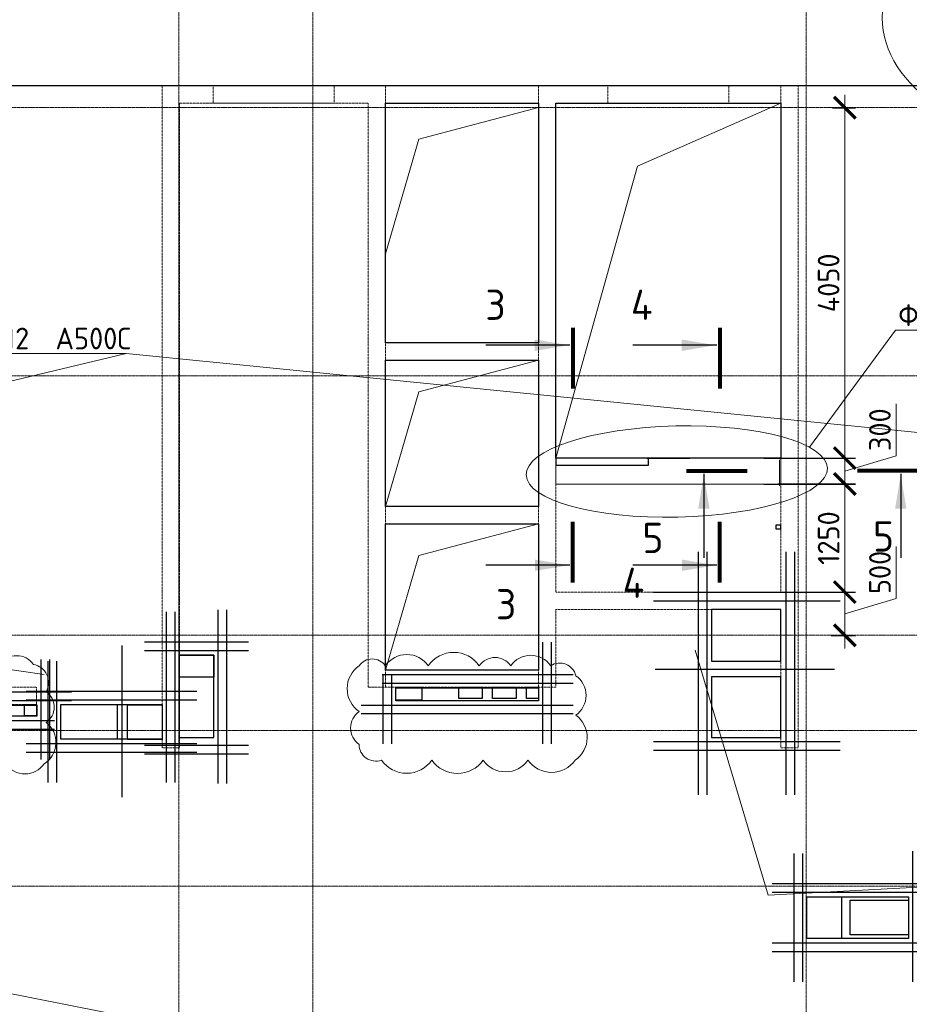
# Model space of a CAD drawing. Header units: millimetres. Extents: x -42044588 to 856694, y -806701 to 941911.
# Tile 170 of 256: x -85499 to -75219, y -332838 to -321458. Entities that reach past the tile are written whole.
import ezdxf
from ezdxf import colors
from ezdxf.entities.mleader import LeaderData, LeaderLine
from ezdxf.enums import TextEntityAlignment as Align
from ezdxf.math import Vec2, Vec3

# ---------------------------------------------------------------- set-up
doc = ezdxf.new("R2010")
doc.units = ezdxf.units.MM
for name, pattern in [('______5', [1100, 800, -100, 100, -100]), ('DASHED', [7, 5, -2, 0]), ('GOST2.303 4', [7, 5, -2, 0]), ('осевая', [50.8, 31.75, -6.35, 6.35, -6.35])]:
    doc.linetypes.add(name, pattern=pattern)
for name, color, linetype, lineweight in [('907Сл Осевые', 1, 'Continuous', 0), ('_0.25', 114, 'Continuous', 25), ('_0.5', 94, 'Continuous', 50), ('RAZMER', 100, 'Continuous', 15), ('RAZMER @ 100', 100, 'Continuous', 15), ('Оси', 40, '______5', 18), ('Перекрытие ж_бетон', 1, 'Continuous', 30), ('подоснова', 151, 'Continuous', 5), ('РАЗМЕРЫ', 1, 'Continuous', 9), ('Символы 0.20', 1, 'Continuous', 20), ('Символы 0.20 @ 100', 1, 'Continuous', 20), ('СТЕНЫ', 3, 'Continuous', 30)]:
    doc.layers.add(name, color=color, linetype=linetype, lineweight=lineweight)
doc.layers.add('Колонна_ бетон', color=7, linetype='Continuous', lineweight=50, true_color=0xb4b496)
doc.styles.add('GOST-2.304_Type-B', font='GOST_Common.ttf')
doc.styles.add('ГОСТ', font='GOST_Common.ttf')
doc.dimstyles.new('ГОСТ', dxfattribs={"dimscale": 0, "dimtxt": 2.5, "dimasz": 2.5, "dimexe": 1.25, "dimexo": 0.625, "dimtad": 1, "dimdec": 0, "dimtxsty": 'ГОСТ', "dimblk": 'ARCHTICK', "dimcen": 2.5, "dimdle": 1.5, "dimclrd": 256, "dimclre": 256, "dimclrt": 256, "dimadec": 0, "dimazin": 0, "dimtfac": 1, "dimtdec": 0, "dimtmove": 1, "dimatfit": 3, "dimfxl": 0, "dimlwd": -1, "dimarcsym": 0})

# ---------------------------------------------------------------- blocks, each defined once
blk = doc.blocks.new('подложка стн 1-го этажа')
at = {"layer": 'Колонна_ бетон', "color": 252, "linetype": 'DASHED', "lineweight": 0, "ltscale": 0.5, "true_color": 0x939598, "transparency": 33554687}
for p, q in [((26244, 19412, -200), (24994, 19412, -200)), ((26244, 19412, -200), (26244, 19412, -200)), ((26244, 19212, -200), (26244, 19412, -200)), ((24994, 19212, -200), (26244, 19212, -200)), ((26244, 19212, -200), (26244, 19212, -200))]:
    blk.add_line(p, q, dxfattribs=at)
at = {"layer": 'СТЕНЫ', "color": 252, "linetype": 'DASHED', "lineweight": 0, "ltscale": 0.5, "true_color": 0x939598, "transparency": 33554687}
for p, q in [((30274, 26362, -200), (30274, 19412, -200)), ((30274, 26362, -200), (30274, 26362, -200)), ((32044, 26362, -200), (32044, 19412, -200)), ((32044, 26362, -200), (32044, 26362, -200)), ((34844, 26362, -200), (34844, 20512, -200)), ((34844, 26362, -200), (34844, 26362, -200)), ((27694, 26112, -200), (27694, 26112, -200)), ((27694, 26112, -200), (27694, 18712, -200)), ((27894, 26162, -200), (27894, 18712, -200)), ((27894, 26162, -200), (27894, 26162, -200)), ((27894, 26162, -200), (30074, 26162, -200)), ((30074, 19412, -200), (30074, 26162, -200)), ((30074, 26162, -200), (30074, 26162, -200)), ((30274, 26162, -200), (30274, 26162, -200)), ((32044, 26162, -200), (30274, 26162, -200)), ((32044, 26162, -200), (32044, 26162, -200)), ((32244, 26162, -200), (34844, 26162, -200)), ((32244, 26162, -200), (32244, 26162, -200)), ((32244, 26162, -200), (32244, 20512, -200)), ((34844, 26162, -200), (34844, 26162, -200)), ((35044, 18712, -200), (35044, 26112, -200)), ((30274, 23392, -200), (30274, 23392, -200)), ((32044, 23392, -200), (30274, 23392, -200)), ((32044, 23392, -200), (32044, 23392, -200)), ((32044, 23192, -200), (30274, 23192, -200)), ((30274, 23192, -200), (30274, 23192, -200)), ((32044, 23192, -200), (32044, 23192, -200)), ((30274, 21502, -200), (32044, 21502, -200)), ((30274, 21502, -200), (30274, 21502, -200)), ((32044, 21502, -200), (32044, 21502, -200)), ((30274, 21302, -200), (30274, 21302, -200)), ((30274, 21302, -200), (32044, 21302, -200)), ((32044, 21302, -200), (32044, 21302, -200)), ((34844, 20512, -200), (32244, 20512, -200)), ((32244, 20512, -200), (32244, 20512, -200)), ((34844, 20512, -200), (34844, 20512, -200)), ((32244, 20312, -200), (32244, 20312, -200)), ((34844, 20312, -200), (32244, 20312, -200)), ((32244, 20312, -200), (32244, 19412, -200)), ((34744, 20312, -200), (34744, 20312, -200)), ((34844, 18712, -200), (34844, 20312, -200)), ((27894, 19962, -200), (27894, 19962, -200)), ((30274, 19612, -200), (30274, 19612, -200)), ((32044, 19612, -200), (30274, 19612, -200)), ((32044, 19612, -200), (32044, 19612, -200)), ((30074, 19412, -200), (30074, 19412, -200)), ((30074, 19412, -200), (32244, 19412, -200)), ((30274, 19412, -200), (30274, 19412, -200)), ((32044, 19412, -200), (32044, 19412, -200)), ((32244, 19412, -200), (32244, 19412, -200)), ((27694, 18712, -200), (27694, 18712, -200)), ((27694, 18712, -200), (27894, 18712, -200)), ((35044, 18712, -200), (34844, 18712, -200)), ((35044, 18712, -200), (35044, 18712, -200))]:
    blk.add_line(p, q, dxfattribs=at)
at = {"layer": 'СТЕНЫ', "color": 252, "linetype": 'DASHED', "lineweight": 0, "ltscale": 0.5, "true_color": 0x939598, "transparency": 33554687, "elevation": -200}
blk.add_lwpolyline([(35044, 26112), (35044, 26362), (27694, 26362), (27694, 26112)], dxfattribs=at)
at = {"layer": 'СТЕНЫ', "color": 252, "linetype": 'DASHED', "lineweight": 0, "ltscale": 0.5, "true_color": 0x939598, "transparency": 33554687, "elevation": -560}
for points in [[(28284, 26365), (29684, 26365), (29684, 26162), (28284, 26162)], [(32844, 26365), (34244, 26365), (34244, 26162), (32844, 26162)]]:
    blk.add_lwpolyline(points, close=True, dxfattribs=at)
blk = doc.blocks.new('_ArchTick')
at = {"color": 0, "linetype": 'ByBlock', "const_width": 0.15}
blk.add_lwpolyline([(-0.5, -0.5), (0.5, 0.5)], dxfattribs=at)
blk = doc.blocks.new('*D4509')
at = {"layer": 'DEFPOINTS', "color": 0, "transparency": 16777216}
for p in [(-76928, -328074), (-75964, -328074), (-76183, -328574)]:
    blk.add_point(p, dxfattribs=at)
at = {"layer": 'RAZMER', "transparency": 16777216}
for p, q in [((-75370, -328146), (-75370, -327546)), ((-75964, -328724), (-75964, -327924)), ((-75964, -328324), (-75370, -328146))]:
    blk.add_line(p, q, dxfattribs=at)
at = {"layer": 'RAZMER', "lineweight": -2, "transparency": 16777216}
for p, q in [((-76865, -328074), (-75839, -328074)), ((-76120, -328574), (-75839, -328574))]:
    blk.add_line(p, q, dxfattribs=at)
at = {"layer": 'RAZMER', "transparency": 16777216, "xscale": 250, "yscale": 250, "zscale": 250}
for p, rotation in [((-75964, -328074), 90), ((-75964, -328574), 270)]:
    blk.add_blockref('_ArchTick', p, dxfattribs=dict(at, rotation=rotation))
at = {"layer": 'RAZMER', "lineweight": 0, "transparency": 16777216, "insert": (-75558, -327846), "char_height": 250, "attachment_point": 5, "rotation": 90, "style": 'ГОСТ', "bg_fill": 3, "box_fill_scale": 1.1, "bg_fill_color": 256, "bg_fill_true_color": 13158600, "bg_fill_transparency": 0}
blk.add_mtext('500', dxfattribs=at)
blk = doc.blocks.new('*D4510')
at = {"layer": 'DEFPOINTS', "color": 0, "transparency": 16777216}
for p in [(-76798, -326824), (-75964, -326824), (-76102, -328074)]:
    blk.add_point(p, dxfattribs=at)
at = {"layer": 'RAZMER', "transparency": 16777216}
blk.add_line((-75964, -328224), (-75964, -326674), dxfattribs=at)
at = {"layer": 'RAZMER', "lineweight": -2, "transparency": 16777216}
for p, q in [((-76736, -326824), (-75839, -326824)), ((-76039, -328074), (-75839, -328074))]:
    blk.add_line(p, q, dxfattribs=at)
at = {"layer": 'RAZMER', "transparency": 16777216, "xscale": 250, "yscale": 250, "zscale": 250}
for p, rotation in [((-75964, -326824), 90), ((-75964, -328074), 270)]:
    blk.add_blockref('_ArchTick', p, dxfattribs=dict(at, rotation=rotation))
at = {"layer": 'RAZMER', "lineweight": 0, "transparency": 16777216, "insert": (-76152, -327449), "char_height": 250, "attachment_point": 5, "rotation": 90, "style": 'ГОСТ', "bg_fill": 3, "box_fill_scale": 1.1, "bg_fill_color": 256, "bg_fill_true_color": 13158600, "bg_fill_transparency": 0}
blk.add_mtext('1250', dxfattribs=at)
blk = doc.blocks.new('*D4511')
at = {"layer": 'DEFPOINTS', "color": 0, "transparency": 16777216}
for p in [(-76960, -326525), (-76960, -326825), (-75964, -326825)]:
    blk.add_point(p, dxfattribs=at)
at = {"layer": 'RAZMER', "transparency": 16777216}
for p, q in [((-75370, -326497), (-75370, -325897)), ((-75964, -326375), (-75964, -326975)), ((-75964, -326675), (-75370, -326497))]:
    blk.add_line(p, q, dxfattribs=at)
at = {"layer": 'RAZMER', "lineweight": -2, "transparency": 16777216}
for p, q in [((-76898, -326525), (-75839, -326525)), ((-76898, -326825), (-75839, -326825))]:
    blk.add_line(p, q, dxfattribs=at)
at = {"layer": 'RAZMER', "transparency": 16777216, "xscale": 250, "yscale": 250, "zscale": 250}
for p, rotation in [((-75964, -326525), 90), ((-75964, -326825), 270)]:
    blk.add_blockref('_ArchTick', p, dxfattribs=dict(at, rotation=rotation))
at = {"layer": 'RAZMER', "lineweight": 0, "transparency": 16777216, "insert": (-75558, -326197), "char_height": 250, "attachment_point": 5, "rotation": 90, "style": 'ГОСТ', "bg_fill": 3, "box_fill_scale": 1.1, "bg_fill_color": 256, "bg_fill_true_color": 13158600, "bg_fill_transparency": 0}
blk.add_mtext('300', dxfattribs=at)
blk = doc.blocks.new('*D4512')
at = {"layer": 'DEFPOINTS', "color": 0, "transparency": 16777216}
for p in [(-76171, -322475, -360), (-75964, -322475), (-76319, -326525)]:
    blk.add_point(p, dxfattribs=at)
at = {"layer": 'RAZMER', "transparency": 16777216}
blk.add_line((-75964, -326675), (-75964, -322325), dxfattribs=at)
at = {"layer": 'RAZMER', "lineweight": -2, "transparency": 16777216}
for p, q in [((-76108, -322475), (-75839, -322475)), ((-76257, -326525), (-75839, -326525))]:
    blk.add_line(p, q, dxfattribs=at)
at = {"layer": 'RAZMER', "transparency": 16777216, "xscale": 250, "yscale": 250, "zscale": 250}
for p, rotation in [((-75964, -322475), 90), ((-75964, -326525), 270)]:
    blk.add_blockref('_ArchTick', p, dxfattribs=dict(at, rotation=rotation))
at = {"layer": 'RAZMER', "lineweight": 0, "transparency": 16777216, "insert": (-76152, -324500), "char_height": 250, "attachment_point": 5, "rotation": 90, "style": 'ГОСТ', "bg_fill": 3, "box_fill_scale": 1.1, "bg_fill_color": 256, "bg_fill_true_color": 13158600, "bg_fill_transparency": 0}
blk.add_mtext('4050', dxfattribs=at)
blk = doc.blocks.new('*D4505')
at = {"layer": 'DEFPOINTS', "color": 0, "transparency": 16777216}
for p in [(-76928, -328074), (-75964, -328074), (-76183, -328574)]:
    blk.add_point(p, dxfattribs=at)
at = {"layer": 'RAZMER', "transparency": 16777216}
for p, q in [((-75370, -328146), (-75370, -327546)), ((-75964, -328724), (-75964, -327924)), ((-75964, -328324), (-75370, -328146))]:
    blk.add_line(p, q, dxfattribs=at)
at = {"layer": 'RAZMER', "lineweight": -2, "transparency": 16777216}
for p, q in [((-76865, -328074), (-75839, -328074)), ((-76120, -328574), (-75839, -328574))]:
    blk.add_line(p, q, dxfattribs=at)
at = {"layer": 'RAZMER', "transparency": 16777216, "xscale": 250, "yscale": 250, "zscale": 250}
for p, rotation in [((-75964, -328074), 90), ((-75964, -328574), 270)]:
    blk.add_blockref('_ArchTick', p, dxfattribs=dict(at, rotation=rotation))
at = {"layer": 'RAZMER', "lineweight": 0, "transparency": 16777216, "insert": (-75558, -327846), "char_height": 250, "attachment_point": 5, "rotation": 90, "style": 'ГОСТ', "bg_fill": 3, "box_fill_scale": 1.1, "bg_fill_color": 256, "bg_fill_true_color": 13158600, "bg_fill_transparency": 0}
blk.add_mtext('500', dxfattribs=at)
blk = doc.blocks.new('*D4506')
at = {"layer": 'DEFPOINTS', "color": 0, "transparency": 16777216}
for p in [(-76798, -326824), (-75964, -326824), (-76102, -328074)]:
    blk.add_point(p, dxfattribs=at)
at = {"layer": 'RAZMER', "transparency": 16777216}
blk.add_line((-75964, -328224), (-75964, -326674), dxfattribs=at)
at = {"layer": 'RAZMER', "lineweight": -2, "transparency": 16777216}
for p, q in [((-76736, -326824), (-75839, -326824)), ((-76039, -328074), (-75839, -328074))]:
    blk.add_line(p, q, dxfattribs=at)
at = {"layer": 'RAZMER', "transparency": 16777216, "xscale": 250, "yscale": 250, "zscale": 250}
for p, rotation in [((-75964, -326824), 90), ((-75964, -328074), 270)]:
    blk.add_blockref('_ArchTick', p, dxfattribs=dict(at, rotation=rotation))
at = {"layer": 'RAZMER', "lineweight": 0, "transparency": 16777216, "insert": (-76151, -327449), "char_height": 250, "attachment_point": 5, "rotation": 90, "style": 'ГОСТ', "bg_fill": 3, "box_fill_scale": 1.1, "bg_fill_color": 256, "bg_fill_true_color": 13158600, "bg_fill_transparency": 0}
blk.add_mtext('1250', dxfattribs=at)
blk = doc.blocks.new('*D4507')
at = {"layer": 'DEFPOINTS', "color": 0, "transparency": 16777216}
for p in [(-76960, -326525), (-76960, -326825), (-75964, -326825)]:
    blk.add_point(p, dxfattribs=at)
at = {"layer": 'RAZMER', "transparency": 16777216}
for p, q in [((-75370, -326497), (-75370, -325897)), ((-75964, -326375), (-75964, -326975)), ((-75964, -326675), (-75370, -326497))]:
    blk.add_line(p, q, dxfattribs=at)
at = {"layer": 'RAZMER', "lineweight": -2, "transparency": 16777216}
for p, q in [((-76898, -326525), (-75839, -326525)), ((-76898, -326825), (-75839, -326825))]:
    blk.add_line(p, q, dxfattribs=at)
at = {"layer": 'RAZMER', "transparency": 16777216, "xscale": 250, "yscale": 250, "zscale": 250}
for p, rotation in [((-75964, -326525), 90), ((-75964, -326825), 270)]:
    blk.add_blockref('_ArchTick', p, dxfattribs=dict(at, rotation=rotation))
at = {"layer": 'RAZMER', "lineweight": 0, "transparency": 16777216, "insert": (-75558, -326197), "char_height": 250, "attachment_point": 5, "rotation": 90, "style": 'ГОСТ', "bg_fill": 3, "box_fill_scale": 1.1, "bg_fill_color": 256, "bg_fill_true_color": 13158600, "bg_fill_transparency": 0}
blk.add_mtext('300', dxfattribs=at)
blk = doc.blocks.new('*D4508')
at = {"layer": 'DEFPOINTS', "color": 0, "transparency": 16777216}
for p in [(-76170, -322475, -360), (-75964, -322475), (-76319, -326525)]:
    blk.add_point(p, dxfattribs=at)
at = {"layer": 'RAZMER', "transparency": 16777216}
blk.add_line((-75964, -326675), (-75964, -322325), dxfattribs=at)
at = {"layer": 'RAZMER', "lineweight": -2, "transparency": 16777216}
for p, q in [((-76108, -322475), (-75839, -322475)), ((-76257, -326525), (-75839, -326525))]:
    blk.add_line(p, q, dxfattribs=at)
at = {"layer": 'RAZMER', "transparency": 16777216, "xscale": 250, "yscale": 250, "zscale": 250}
for p, rotation in [((-75964, -322475), 90), ((-75964, -326525), 270)]:
    blk.add_blockref('_ArchTick', p, dxfattribs=dict(at, rotation=rotation))
at = {"layer": 'RAZMER', "lineweight": 0, "transparency": 16777216, "insert": (-76151, -324500), "char_height": 250, "attachment_point": 5, "rotation": 90, "style": 'ГОСТ', "bg_fill": 3, "box_fill_scale": 1.1, "bg_fill_color": 256, "bg_fill_true_color": 13158600, "bg_fill_transparency": 0}
blk.add_mtext('4050', dxfattribs=at)
blk = doc.blocks.new('*U4606')
at = {"layer": '_0.25', "ltscale": 100}
blk.add_lwpolyline([(0, 482), (1176, 482), (1176, 0), (0, 0)], close=True, dxfattribs=at)
at = {"layer": '_0.5', "color": 7, "lineweight": 30, "ltscale": 100}
for p, q in [((-150, 982), (-150, -500)), ((-50, 982), (-50, -500)), ((1226, -500), (1226, 1007)), ((1326, -500), (1326, 1007)), ((1576, 632), (-400, 632)), ((1576, 532), (-400, 532)), ((-400, -50), (1576, -50)), ((-400, -150), (1576, -150))]:
    blk.add_line(p, q, dxfattribs=at)
blk = doc.blocks.new('_None')
blk = doc.blocks.new('*U6779')
at = {"layer": '_0.25', "ltscale": 100}
blk.add_lwpolyline([(0, 401), (1170, 401), (1170, 0), (0, 0)], close=True, dxfattribs=at)
at = {"layer": '_0.5', "color": 7, "lineweight": 30, "ltscale": 100}
for p, q in [((1220, -500), (1220, 925)), ((1320, -500), (1320, 925)), ((-150, 901), (-150, -500)), ((-50, 901), (-50, -500)), ((1570, 551), (-400, 551)), ((1570, 451), (-400, 451)), ((-400, -50), (1570, -50)), ((-400, -150), (1570, -150))]:
    blk.add_line(p, q, dxfattribs=at)
blk = doc.blocks.new('оси блок 2')
at = {"layer": 'Оси', "color": 16, "linetype": 'осевая', "lineweight": 0, "ltscale": 0.25, "transparency": 33554687}
for p, q in [((-65854.7, -322543), (-65854.7, -347914.1)), ((-64304.7, -322543), (-64304.7, -347914.1)), ((-58604.7, -322543), (-58604.7, -347914.1)), ((-89822.3, -326301.3), (-37238.5, -326301.3)), ((-89822.3, -329401.3), (-37238.5, -329401.3)), ((-89822.3, -332401.3), (-37238.5, -332401.3)), ((-89822.3, -333501.3), (-37238.5, -333501.3)), ((-89822.3, -335301.3), (-37238.5, -335301.3))]:
    blk.add_line(p, q, dxfattribs=at)
blk = doc.blocks.new('*U6941')
at = {"layer": '_0.25', "ltscale": 100}
blk.add_lwpolyline([(0, 255), (401, 255), (401, 0), (0, 0)], close=True, dxfattribs=at)
at = {"layer": '_0.5', "color": 7, "lineweight": 30, "ltscale": 100}
for p, q in [((-150, 755), (-150, -500)), ((-50, 755), (-50, -500)), ((451, -1229), (451, 779)), ((551, -1229), (551, 779)), ((801, 405), (-400, 405)), ((801, 305), (-400, 305)), ((-400, -784), (801, -784)), ((-400, -884), (801, -884))]:
    blk.add_line(p, q, dxfattribs=at)
blk = doc.blocks.new('*U366')
at = {"layer": 'Символы 0.20', "linetype": 'Continuous', "lineweight": 25}
for p, q in [((-5, 0.35), (-5, 10.05)), ((20.43, 0.35), (20.43, 10.05))]:
    blk.add_line(p, q, dxfattribs=at)
at = {"layer": 'Символы 0.20', "linetype": 'Continuous', "lineweight": 80}
for p, q in [((-7, 0), (0, 0)), ((22.43, 0), (15.43, 0))]:
    blk.add_line(p, q, dxfattribs=at)
at = {"layer": 'Символы 0.20', "linetype": 'Continuous', "lineweight": 25}
for points in [[(-5, 0.46), (-4.35, 4.36), (-5.65, 4.36)], [(20.43, 0.46), (19.77, 4.39), (21.09, 4.39)]]:
    blk.add_solid(points, dxfattribs=at)
at = {"layer": 'Символы 0.20', "style": 'ГОСТ'}
blk.add_attdef('1', text='', height=3.5, dxfattribs=at).set_placement((-9.5, 7.7), align=Align.MIDDLE_CENTER)
blk.add_attdef('2', text='', height=3.5, dxfattribs=at).set_placement((25.1, 7.75), align=Align.MIDDLE_RIGHT)
blk = doc.blocks.new('*U6943')
at = {"layer": 'Символы 0.20', "linetype": 'Continuous', "lineweight": 25}
for p, q in [((-5, 0.35), (-5, 10.05)), ((20.43, 0.35), (20.43, 10.05))]:
    blk.add_line(p, q, dxfattribs=at)
at = {"layer": 'Символы 0.20', "linetype": 'Continuous', "lineweight": 80}
for p, q in [((-7, 0), (0, 0)), ((22.43, 0), (15.43, 0))]:
    blk.add_line(p, q, dxfattribs=at)
at = {"layer": 'Символы 0.20', "linetype": 'Continuous', "lineweight": 25}
for points in [[(-5, 0.46), (-4.35, 4.36), (-5.65, 4.36)], [(20.43, 0.46), (19.77, 4.39), (21.09, 4.39)]]:
    blk.add_solid(points, dxfattribs=at)
at = {"layer": 'Символы 0.20', "style": 'ГОСТ'}
blk.add_attdef('1', text='', height=3.5, dxfattribs=at).set_placement((-7.02, 9.96), align=Align.MIDDLE_CENTER)
blk.add_attdef('2', text='', height=3.5, dxfattribs=at).set_placement((25.1, 7.75), align=Align.MIDDLE_RIGHT)
blk = doc.blocks.new('*U6942')
at = {"layer": 'Символы 0.20', "linetype": 'Continuous', "lineweight": 25}
for p, q in [((-5, 0.35), (-5, 10.05)), ((17.75, 0.35), (17.75, 10.05))]:
    blk.add_line(p, q, dxfattribs=at)
at = {"layer": 'Символы 0.20', "linetype": 'Continuous', "lineweight": 80}
for p, q in [((-7, 0), (0, 0)), ((19.75, 0), (12.75, 0))]:
    blk.add_line(p, q, dxfattribs=at)
at = {"layer": 'Символы 0.20', "linetype": 'Continuous', "lineweight": 25}
for points in [[(-5, 0.46), (-4.35, 4.36), (-5.65, 4.36)], [(17.75, 0.46), (17.1, 4.39), (18.41, 4.39)]]:
    blk.add_solid(points, dxfattribs=at)
at = {"layer": 'Символы 0.20', "style": 'ГОСТ'}
blk.add_attdef('1', text='', height=3.5, dxfattribs=at).set_placement((-3, 7.58), align=Align.MIDDLE_CENTER)
blk.add_attdef('2', text='', height=3.5, dxfattribs=at).set_placement((22.42, 7.75), align=Align.MIDDLE_RIGHT)
blk = doc.blocks.new('блочина')
at = {"color": 4, "lineweight": 30, "elevation": -360}
blk.add_lwpolyline([(130360, 62456), (130410, 62456), (130410, 62406), (130360, 62406)], close=True, dxfattribs=at)
at = {"color": 4, "lineweight": 30}
blk.add_lwpolyline([(123862, 60951), (123462, 60951), (123462, 60001), (123862, 60001)], close=True, dxfattribs=at)
at = {"layer": 'Перекрытие ж_бетон', "color": 4}
for points in [[(130413, 60880), (130413, 61480), (129613, 61480), (129613, 60880)], [(130413, 60000), (130413, 60700), (129613, 60700), (129613, 60000)], [(131113, 58158), (131113, 57678), (130713, 57678), (130713, 58158)], [(131213, 57720), (131213, 58120), (131887, 58120), (131887, 57720)]]:
    blk.add_lwpolyline(points, close=True, dxfattribs=at)
for points, elevation in [([(125963, 60580), (126263, 60580), (126263, 60430), (125963, 60430)], 360), ([(126693, 60580), (126963, 60580), (126963, 60450), (126693, 60450)], 360), ([(127083, 60580), (127353, 60580), (127353, 60450), (127083, 60450)], 360), ([(127473, 60580), (127613, 60580), (127613, 60450), (127473, 60450)], 360), ([(121673, 60380), (121813, 60380), (121813, 60250), (121673, 60250)], 360), ([(122093, 59980), (122093, 60380), (122743, 60380), (122743, 59980)], 4500), ([(122863, 59978), (122863, 60378), (123263, 60378), (123263, 59978)], 4500)]:
    blk.add_lwpolyline(points, close=True, dxfattribs=dict(at, elevation=elevation))
blk = doc.blocks.new('*U7024')
at = {"layer": '_0.25', "ltscale": 100}
blk.add_lwpolyline([(0, 150), (1650, 150), (1650, 0), (0, 0)], close=True, dxfattribs=at)
at = {"layer": '_0.5', "color": 7, "lineweight": 30, "ltscale": 100}
for p, q in [((1700, -500), (1700, 675)), ((1800, -500), (1800, 675)), ((2050, 300), (-157, 300)), ((-150, 295), (-150, -500)), ((-50, 295), (-50, -500)), ((2050, 200), (-157, 200)), ((-400, -50), (2050, -50)), ((-400, -150), (2050, -150))]:
    blk.add_line(p, q, dxfattribs=at)
blk = doc.blocks.new('*U7025')
at = {"layer": '_0.25', "ltscale": 100}
blk.add_lwpolyline([(0, 129), (920, 129), (920, 0), (0, 0)], close=True, dxfattribs=at)
at = {"layer": '_0.5', "color": 7, "lineweight": 30, "ltscale": 100}
for p, q in [((-150, 629), (-150, -500)), ((-50, 629), (-50, -500)), ((970, -500), (970, 654)), ((1070, -500), (1070, 654)), ((1320, 279), (-157, 279)), ((1320, 179), (-157, 179)), ((-400, -50), (1126, -50)), ((-400, -150), (1126, -150))]:
    blk.add_line(p, q, dxfattribs=at)

msp = doc.modelspace()

# ---------------------------------------------------------------- linework, layer by layer
at = {"lineweight": 30}
for p, q in [((-77656.892, -327606.742, -360), (-77656.892, -330417.013, -360)), ((-77556.892, -327606.742, -360), (-77556.892, -330417.013, -360)), ((-84319.229, -328688.962, -360), (-84319.229, -330442.305, -360)), ((-78154.145, -328966.034, 720), (-76083.392, -328966.034, 720)), ((-78173.377, -329800.091, -360), (-76016.161, -329800.091, -360)), ((-78173.377, -329900.091, -360), (-76016.161, -329900.091, -360))]:
    msp.add_line(p, q, dxfattribs=at)
at = {"layer": '907Сл Осевые', "color": 240, "true_color": 0xed1f24}
for points in [[(-86718.8, -328909.111, 0.52056705), (-86718.8, -329524.202, 0.52056705), (-86718.8, -329977.015, 0.52056705), (-86405.182, -330059.751, 0.52056705), (-86039.214, -330059.751, 0.52056705), (-85660.714, -330059.751, 0.52056705), (-85216.903, -330059.751, 0.52056705), (-85192.014, -329579.895, 0.52056705), (-85192.014, -329225.3, 0.52056705), (-85339.951, -328909.111, 0.52056705), (-85727.281, -328909.111, 0.52056705), (-86069.251, -328909.111, 0.52056705), (-86435.514, -328909.111, 0.52056705)], [(-81576.17, -328924.22, 0.52056705), (-81576.17, -329454.693, 0.52056705), (-81576.17, -329834.068, 0.52056705), (-81318.343, -330015.28, 0.52056705), (-80735.694, -330015.28, 0.52056705), (-80143.584, -330015.28, 0.52056705), (-79624.83, -330015.28, 0.52056705), (-79078.722, -330015.28, 0.52056705), (-79072.792, -329496.119, 0.52056705), (-79072.792, -329039.857, 0.52056705), (-79361.718, -328924.22, 0.52056705), (-79824.043, -328924.22, 0.52056705), (-80187.457, -328924.22, 0.52056705), (-80777.329, -328924.22, 0.52056705), (-81273.51, -328924.22, 0.52056705)]]:
    msp.add_lwpolyline(points, format="xyb", close=True, dxfattribs=at)
at = {"layer": 'RAZMER'}
for p, q in [((-79303.411, -326525.11, 720), (-76703.411, -326525.11, 720)), ((-79303.411, -326825.11, 720), (-79303.411, -326525.11, 720)), ((-79303.269, -326825.11, 720), (-79303.269, -326525.11, 720)), ((-76703.411, -326525.11, 720), (-76703.411, -326825.11, 720))]:
    msp.add_line(p, q, dxfattribs=at)
at = {"layer": 'RAZMER', "linetype": 'GOST2.303 4'}
msp.add_line((-76703.411, -326825.11, 720), (-79303.411, -326825.11, 720), dxfattribs=at)
at = {"layer": 'RAZMER', "lineweight": 30, "elevation": 720}
for points in [[(-78233.411, -326525.11), (-79303.411, -326525.11), (-79303.411, -326605.11), (-78233.411, -326605.11)], [(-78233.269, -326525.11), (-79303.269, -326525.11), (-79303.269, -326605.11), (-78233.269, -326605.11)]]:
    msp.add_lwpolyline(points, close=True, dxfattribs=at)
for points in [[(-78253.411, -326525.11), (-77753.411, -326525.11)], [(-78253.269, -326525.11), (-77753.269, -326525.11)]]:
    msp.add_lwpolyline(points, dxfattribs=at)
at = {"layer": 'Перекрытие ж_бетон'}
for points in [[(-76503.411, -322224.278), (-89743.411, -322224.278), (-89743.411, -322224.278), (-93093.411, -322224.278), (-93093.411, -322224.278), (-103753.411, -322224.278), (-103753.411, -339124.277)], [(-75003.411, -322224.278), (-83293.411, -322224.278)]]:
    msp.add_lwpolyline(points, dxfattribs=at)
at = {"layer": 'Перекрытие ж_бетон', "elevation": 360.018}
for points in [[(-81273.376, -322424.278), (-79503.376, -322424.278), (-79503.376, -325194.277), (-81273.376, -325194.277)], [(-81273.376, -325394.277), (-79503.376, -325394.277), (-79503.376, -327084.278), (-81273.376, -327084.278)], [(-81273.376, -327284.278), (-79503.376, -327284.278), (-79503.376, -328974.278), (-81273.376, -328974.278)]]:
    msp.add_lwpolyline(points, close=True, dxfattribs=at)
at = {"layer": 'РАЗМЕРЫ', "color": 2, "lineweight": 0}
for points, elevation in [([(-81273.376, -324164.279), (-80884.806, -322840.042), (-79503.376, -322474.279)], 360), ([(-81273.376, -327084.277), (-80884.806, -325760.04), (-79503.376, -325394.277)], 360.018), ([(-81273.376, -328974.278), (-80884.806, -327650.041), (-79503.376, -327284.278)], 360.018)]:
    msp.add_lwpolyline(points, dxfattribs=dict(at, elevation=elevation))
at = {"layer": 'РАЗМЕРЫ'}
msp.add_ellipse((-73374.229, -321418.923, -360), major_axis=(2157.988, 16.605), ratio=0.670490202, dxfattribs=at)

# ---------------------------------------------------------------- block references
msp.add_blockref('подложка стн 1-го этажа', (-111547.334, -348586.072, 560))
at = {"ltscale": 100}
for name, p in [('*U6941', (-83655.194, -329057.128)), ('*U7024', (-81151.841, -329328.324)), ('*U7025', (-86221.557, -329507.608)), ('*U6779', (-85023.065, -329774.278, 4500)), ('*U4606', (-76403.268, -332076.285))]:
    msp.add_blockref(name, p, dxfattribs=at)
at = {"layer": 'Символы 0.20 @ 100'}
ref = msp.add_blockref('*U366', (-79107.634, -327263.175, 359.982), dxfattribs=dict(at, xscale=100, yscale=100, zscale=100, rotation=90))
ref.add_attrib('1', '3', dxfattribs={"layer": 'Символы 0.20', "height": 350, "style": 'ГОСТ'}).set_placement((-79877.634, -328213.175, 359.982), align=Align.MIDDLE_CENTER)
ref.add_attrib('2', '3', dxfattribs={"layer": 'Символы 0.20', "height": 350, "style": 'ГОСТ'}).set_placement((-79882.835, -324753.109, 359.982), align=Align.MIDDLE_RIGHT)
ref = msp.add_blockref('*U6943', (-77409.6, -327263.175, 359.982), dxfattribs=dict(at, xscale=100, yscale=100, zscale=100, rotation=90))
ref.add_attrib('1', '4', dxfattribs={"layer": 'Символы 0.20', "height": 350, "style": 'ГОСТ'}).set_placement((-78405.792, -327965.588, 359.982), align=Align.MIDDLE_CENTER)
ref.add_attrib('2', '4', dxfattribs={"layer": 'Символы 0.20', "height": 350, "style": 'ГОСТ'}).set_placement((-78184.801, -324753.109, 359.982), align=Align.MIDDLE_RIGHT)

# ---------------------------------------------------------------- leaders
at = {"layer": 'подоснова', "color": 2, "ltscale": 0.3}
ml = msp.add_multileader_mtext('Standard', dxfattribs=at)
ml.set_content('1 %%C12  А500С', color=2, style='GOST-2.304_Type-B')
ml.set_leader_properties(color=256, linetype='ByLayer', lineweight=15)
ml.set_arrow_properties(name='NONE')
ml.build(insert=Vec2(0, 0))
ml.multileader.update_dxf_attribs({"text_left_attachment_type": 6, "text_right_attachment_type": 6, "dogleg_length": 0.1, "arrow_head_size": 18})
ctx = ml.context
ctx.base_point, ctx.char_height, ctx.arrow_head_size, ctx.landing_gap_size, ctx.plane_origin = Vec3(-94174.998, -336122.85, 720), 250, 18, 20, Vec3(-103150.583, -334974.423, 720)
ctx.left_attachment, ctx.right_attachment, ctx.text_align_type = 6, 6, 1
notes = []
notes.append((ctx, [(1, (1, 1, 0), (-92353.079, -336122.85, 720), (-1, 0), 0.1, [(7, [(-98424.571, -327683.287, 720), (-97591.184, -334010.889, 720), (-93599.351, -329881.096, 720), (-94611.855, -331975.075, 720)], 0, []), (1, [(-92237.874, -334572.359, 720), (-91542.875, -331960.937, 720), (-86891.931, -332462.583, 720), (-81769.916, -333468.738, 720)], 0, [])])]))
ctx.mtext.insert, ctx.mtext.alignment, ctx.mtext.flow_direction = Vec3(-93264.088, -335822.85, 720), 2, 5
for ctx, leaders in notes:
    for number, flags, end, landing, length, lines in leaders:
        leader = LeaderData()
        leader.index, (leader.has_last_leader_line, leader.has_dogleg_vector, leader.attachment_direction) = number, flags
        leader.last_leader_point, leader.dogleg_vector, leader.dogleg_length = Vec3(end), Vec3(landing), length
        for number, points, colour, breaks in lines:
            line = LeaderLine()
            line.index, line.vertices, line.color, line.breaks = number, Vec3.list(points), colors.encode_raw_color(colour), breaks
            leader.lines.append(line)
        ctx.leaders.append(leader)

# ---------------------------------------------------------------- next in the draw order: dimensions: what is measured, and where the dimension line sits
at = {"layer": 'RAZMER @ 100', "lineweight": 0}
dim = msp.add_linear_dim(base=(-75964.084, -328074.278, 720), p1=(-76182.783, -328574.278, 720), p2=(-76927.979, -328074.278, 720), angle=90, dimstyle='ГОСТ', override={"dimscale": 100, "dimtix": 0, "dimtofl": 1, "dimtmove": 1, "dimatfit": 3}, dxfattribs=at)
dim.commit()
dim.dimension.update_dxf_attribs({"geometry": '*D4509', "text_midpoint": (-75557.834, -328083.653, 720)})

# ---------------------------------------------------------------- next in the draw order: dimensions: what is measured, and where the dimension line sits
dim = msp.add_linear_dim(base=(-75964.084, -326824.11, 720), p1=(-76101.782, -328074.278, 720), p2=(-76798.379, -326824.11, 720), angle=90, dimstyle='ГОСТ', override={"dimscale": 100, "dimtix": 0, "dimtofl": 1, "dimtmove": 1, "dimatfit": 3}, dxfattribs=at)
dim.commit()
dim.dimension.update_dxf_attribs({"geometry": '*D4510', "text_midpoint": (-76151.584, -327449.194, 720)})

# ---------------------------------------------------------------- next in the draw order: dimensions: what is measured, and where the dimension line sits
for base, p1, p2, picture, middle in [((-75964.084, -326825.11, 720), (-76960.379, -326525.11, 720), (-76960.379, -326825.11, 720), '*D4511', (-75557.834, -326434.485, 720)), ((-75963.942, -328074.278, 720), (-76182.641, -328574.278, 720), (-76927.837, -328074.278, 720), '*D4505', (-75557.692, -328083.653, 720))]:
    dim = msp.add_linear_dim(base=base, p1=p1, p2=p2, angle=90, dimstyle='ГОСТ', override={"dimscale": 100, "dimtix": 0, "dimtofl": 1, "dimtmove": 1, "dimatfit": 3}, dxfattribs=at)
    dim.commit()
    dim.dimension.update_dxf_attribs({"geometry": picture, "text_midpoint": middle})

# ---------------------------------------------------------------- next in the draw order: linework, layer by layer
at = {"layer": 'RAZMER'}
for p, q in [((-79303.269, -326525.11, 720), (-76703.269, -326525.11, 720)), ((-76703.269, -326525.11, 720), (-76703.269, -326825.11, 720))]:
    msp.add_line(p, q, dxfattribs=at)
at = {"layer": 'RAZMER', "linetype": 'GOST2.303 4'}
msp.add_line((-76703.269, -326825.11, 720), (-79303.269, -326825.11, 720), dxfattribs=at)
at = {"layer": 'Перекрытие ж_бетон', "elevation": 360}
msp.add_lwpolyline([(-79303.411, -322424.278), (-76703.411, -322424.278), (-76703.411, -326525.11), (-79303.411, -326525.11)], close=True, dxfattribs=at)
at = {"layer": 'РАЗМЕРЫ', "color": 2, "elevation": 360}
msp.add_lwpolyline([(-79303.411, -326525.11), (-78358.058, -323151.111), (-76703.411, -322424.278)], dxfattribs=at)

# ---------------------------------------------------------------- next in the draw order: dimensions: what is measured, and where the dimension line sits
at = {"layer": 'RAZMER @ 100', "lineweight": 0}
dim = msp.add_linear_dim(base=(-75964.084, -322475.278, 720), p1=(-76319.161, -326525.11, 720), p2=(-76170.603, -322475.278, 360), angle=90, dimstyle='ГОСТ', override={"dimscale": 100, "dimtix": 0, "dimtofl": 1, "dimtmove": 1, "dimatfit": 3}, dxfattribs=at)
dim.commit()
dim.dimension.update_dxf_attribs({"geometry": '*D4512', "text_midpoint": (-76151.584, -324500.194, 720)})

# ---------------------------------------------------------------- next in the draw order: dimensions: what is measured, and where the dimension line sits
dim = msp.add_linear_dim(base=(-75963.942, -326824.11, 720), p1=(-76101.64, -328074.278, 720), p2=(-76798.237, -326824.11, 720), angle=90, dimstyle='ГОСТ', override={"dimscale": 100, "dimtix": 0, "dimtofl": 1, "dimtmove": 1, "dimatfit": 3}, dxfattribs=at)
dim.commit()
dim.dimension.update_dxf_attribs({"geometry": '*D4506', "text_midpoint": (-76151.442, -327449.194, 720)})

# ---------------------------------------------------------------- next in the draw order: linework, layer by layer
at = {"lineweight": 30}
for p, q in [((-76643.626, -327606.742, -360), (-76643.626, -330417.013, -360)), ((-76543.626, -327606.742, -360), (-76543.626, -330417.013, -360)), ((-78173.377, -328074.43, -360), (-76016.161, -328074.43, -360)), ((-78173.377, -328174.43, -360), (-76016.161, -328174.43, -360))]:
    msp.add_line(p, q, dxfattribs=at)
msp.add_line((-78173.377, -328174.43, -360), (-76016.161, -328174.43, -360))

# ---------------------------------------------------------------- next in the draw order: dimensions: what is measured, and where the dimension line sits
at = {"layer": 'RAZMER @ 100', "lineweight": 0}
dim = msp.add_linear_dim(base=(-75963.942, -326825.11, 720), p1=(-76960.237, -326525.11, 720), p2=(-76960.237, -326825.11, 720), angle=90, dimstyle='ГОСТ', override={"dimscale": 100, "dimtix": 0, "dimtofl": 1, "dimtmove": 1, "dimatfit": 3}, dxfattribs=at)
dim.commit()
dim.dimension.update_dxf_attribs({"geometry": '*D4507', "text_midpoint": (-75557.692, -326434.485, 720)})

# ---------------------------------------------------------------- next in the draw order: linework, layer by layer
at = {"layer": 'RAZMER'}
for p, q in [((-76718.006, -326544.575, 720), (-76718.006, -326844.575, 720)), ((-76718.006, -326544.575, 920), (-76718.006, -326844.575, 920))]:
    msp.add_line(p, q, dxfattribs=at)

# ---------------------------------------------------------------- next in the draw order: dimensions: what is measured, and where the dimension line sits
at = {"layer": 'RAZMER @ 100', "lineweight": 0}
dim = msp.add_linear_dim(base=(-75963.942, -322475.278, 720), p1=(-76319.019, -326525.11, 720), p2=(-76170.461, -322475.278, 360), angle=90, dimstyle='ГОСТ', override={"dimscale": 100, "dimtix": 0, "dimtofl": 1, "dimtmove": 1, "dimatfit": 3}, dxfattribs=at)
dim.commit()
dim.dimension.update_dxf_attribs({"geometry": '*D4508', "text_midpoint": (-76151.442, -324500.194, 720)})

# ---------------------------------------------------------------- next in the draw order: linework, layer by layer
at = {"layer": '907Сл Осевые', "color": 0}
msp.add_ellipse((-77905.692, -326680.627, 1080), major_axis=(1740.18, 38.767), ratio=0.302918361, start_param=-1.570796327, end_param=4.71238898, dxfattribs=at)

# ---------------------------------------------------------------- next in the draw order: block references
msp.add_blockref('блочина', (-207116.208, -389753.468))
at = {"layer": 'РАЗМЕРЫ'}
msp.add_blockref('оси блок 2', (-17804.898, 3828.769), dxfattribs=at)
at = {"layer": 'Символы 0.20 @ 100'}
ref = msp.add_blockref('*U6942', (-75817.329, -326672.041, 359.982), dxfattribs=dict(at, xscale=100, yscale=100, zscale=100, rotation=180))
ref.add_attrib('1', '5', dxfattribs={"layer": 'Символы 0.20', "height": 350, "style": 'ГОСТ'}).set_placement((-75517.172, -327429.849, 359.982), align=Align.MIDDLE_CENTER)
ref.add_attrib('2', '5', dxfattribs={"layer": 'Символы 0.20', "height": 350, "style": 'ГОСТ'}).set_placement((-78059.741, -327447.242, 359.982), align=Align.MIDDLE_RIGHT)

# ---------------------------------------------------------------- next in the draw order: leaders
at = {"layer": 'подоснова', "color": 2, "ltscale": 0.3}
ml = msp.add_multileader_mtext('Standard', dxfattribs=at)
ml.set_content('Фрагмент 1\\P лист 8', color=2, style='GOST-2.304_Type-B')
ml.set_leader_properties(color=256, linetype='ByLayer', lineweight=15)
ml.set_arrow_properties(name='NONE')
ml.build(insert=Vec2(0, 0))
ml.multileader.update_dxf_attribs({"text_left_attachment_type": 6, "text_right_attachment_type": 6, "dogleg_length": 0.1, "arrow_head_size": 18})
ctx = ml.context
ctx.base_point, ctx.char_height, ctx.arrow_head_size, ctx.landing_gap_size, ctx.plane_origin = Vec3(-75376.819, -325047.765, 360), 250, 18, 20, Vec3(-84342.118, -320322.724, 360)
ctx.left_attachment, ctx.right_attachment, ctx.text_align_type = 6, 6, 1
notes = []
notes.append((ctx, [(0, (1, 1, 0), (-75376.919, -325047.765, 360), (1, 0), 0.1, [(0, [(-76372.531, -326400.11, 360)], 0, [])])]))
ctx.mtext.insert, ctx.mtext.alignment, ctx.mtext.flow_direction = Vec3(-74489.016, -324747.765, 360), 2, 5
ml = msp.add_multileader_mtext('Standard', dxfattribs=at)
ml.set_content('1 %%C12  А500С', color=2, style='GOST-2.304_Type-B')
ml.set_leader_properties(color=256, linetype='ByLayer', lineweight=15)
ml.set_arrow_properties(name='NONE')
ml.build(insert=Vec2(0, 0))
ml.multileader.update_dxf_attribs({"text_left_attachment_type": 6, "text_right_attachment_type": 6, "dogleg_length": 0.1, "arrow_head_size": 18})
ctx = ml.context
ctx.base_point, ctx.char_height, ctx.arrow_head_size, ctx.landing_gap_size, ctx.plane_origin = Vec3(-86090.09, -325317.64, 720), 250, 18, 20, Vec3(-95065.676, -324169.213, 720)
ctx.left_attachment, ctx.right_attachment, ctx.text_align_type = 6, 6, 1
notes.append((ctx, [(1, (1, 1, 0), (-84268.172, -325317.64, 720), (-1, 0), 0.1, [(6, [(-85217.379, -329025.51, 720), (-89192.623, -328450.632, 720), (-90244.274, -326738.221, 720)], 0, []), (3, [(-77692.914, -328744.163, 720), (-76848.523, -331576.4, 720), (-74026.86, -331427.471, 720), (-74624.272, -327151.026, 720), (-71564.54, -326583.603, 720)], 0, [])])]))
ctx.mtext.insert, ctx.mtext.alignment, ctx.mtext.flow_direction = Vec3(-85179.181, -325017.64, 720), 2, 5
for ctx, leaders in notes:
    for number, flags, end, landing, length, lines in leaders:
        leader = LeaderData()
        leader.index, (leader.has_last_leader_line, leader.has_dogleg_vector, leader.attachment_direction) = number, flags
        leader.last_leader_point, leader.dogleg_vector, leader.dogleg_length = Vec3(end), Vec3(landing), length
        for number, points, colour, breaks in lines:
            line = LeaderLine()
            line.index, line.vertices, line.color, line.breaks = number, Vec3.list(points), colors.encode_raw_color(colour), breaks
            leader.lines.append(line)
        ctx.leaders.append(leader)

doc.saveas('drawing.dxf')
